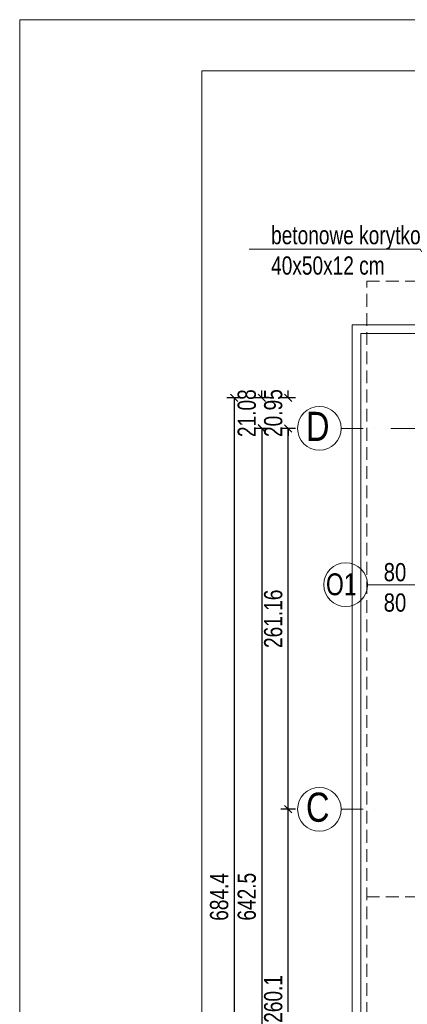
# Model space of a CAD drawing. Header units: inches. Extents: x 0 to 77643, y -44170 to 0.
# Tile 95 of 159: x 71343 to 71609, y -38240 to -37565. Entities that reach past the tile are written whole.
import ezdxf

# ---------------------------------------------------------------- set-up
doc = ezdxf.new("R2010")
doc.units = ezdxf.units.IN
doc.header["$MEASUREMENT"] = 0
doc.linetypes.add('DASHDOT', pattern=[1, 0.5, -0.25, 0, -0.25])
doc.linetypes.add('HIDDEN', pattern=[0.375, 0.25, -0.125])
doc.layers.get('0').update_dxf_attribs({"lineweight": 0})
doc.layers.get('Defpoints').update_dxf_attribs({"lineweight": 0})
for name, color, linetype, lineweight in [('A--tabelka rysunku', 7, 'Continuous', 0), ('p--dach', 2, 'Continuous', 30), ('p--obrzeże bet.', 252, 'Continuous', 0), ('p--opis okna', 181, 'Continuous', 0), ('p--opisy dodatkowe', 33, 'Continuous', 0), ('p--osie konstr', 1, 'DASHDOT', 15), ('p--osie konstr.-NR', 1, 'DASHDOT', 15), ('p--wymiary-1-50', 5, 'Continuous', 0)]:
    doc.layers.add(name, color=color, linetype=linetype, lineweight=lineweight)
doc.styles.add('1-50', font='arial.ttf', dxfattribs={"width": 0.75, "height": 12.5})
doc.styles.get("Standard").update_dxf_attribs({"font": 'arial.ttf', "width": 0.75})
doc.dimstyles.new('1-50', dxfattribs={"dimtxt": 12.5, "dimasz": 5, "dimexe": 5, "dimexo": 5, "dimgap": 0.09, "dimtad": 0, "dimdsep": 46, "dimtxsty": '1-50', "dimblk": 'OBLIQUE', "dimcen": 0.09, "dimadec": 0, "dimazin": 0, "dimtfac": 1, "dimtdec": 4, "dimtix": 1, "dimtofl": 0, "dimtmove": 2, "dimatfit": 3, "dimldrblk": 'OBLIQUE', "dimfxl": 5, "dimfxlon": 1, "dimtvp": 0.8, "dimtolj": 1, "dimtzin": 0, "dimarcsym": 0})

# ---------------------------------------------------------------- blocks, each defined once
blk = doc.blocks.new('_OBLIQUE')
at = {"color": 0, "linetype": 'ByBlock', "lineweight": -2}
for p, q in [((-0.5, -0.5), (0.5, 0.5)), ((0, 0), (0, 0))]:
    blk.add_line(p, q, dxfattribs=at)
blk = doc.blocks.new('*D1823')
at = {"layer": 'Defpoints', "color": 0}
for p in [(71506.26, -37844.7), (71508.76, -38487.2), (71558.6, -38487.2)]:
    blk.add_point(p, dxfattribs=at)
at = {"layer": 'p--wymiary-1-50', "color": 0, "lineweight": -2}
for p, q in [((71508.76, -37844.7), (71508.76, -38487.2)), ((71511.26, -37844.7), (71513.76, -37844.7)), ((71513.76, -38487.2), (71503.76, -38487.2))]:
    blk.add_line(p, q, dxfattribs=at)
at = {"layer": 'p--wymiary-1-50', "color": 0, "lineweight": -2, "xscale": 5, "yscale": 5, "zscale": 5}
for p, rotation in [((71508.76, -37844.7), 90), ((71508.76, -38487.2), 270)]:
    blk.add_blockref('_OBLIQUE', p, dxfattribs=dict(at, rotation=rotation))
at = {"layer": 'p--wymiary-1-50', "color": 0, "linetype": 'Continuous', "ltscale": 12, "insert": (71498.55, -38165.95), "char_height": 12.5, "attachment_point": 5, "rotation": 90, "style": '1-50'}
blk.add_mtext('\\A1;642.5', dxfattribs=at)
blk = doc.blocks.new('*D1825')
at = {"layer": 'Defpoints', "color": 0}
for p in [(71669.83, -37823.87), (71489.8, -38508.27), (71669.83, -38508.27)]:
    blk.add_point(p, dxfattribs=at)
at = {"layer": 'p--wymiary-1-50', "color": 0, "lineweight": -2}
for p, q in [((71494.8, -37823.87), (71484.8, -37823.87)), ((71489.8, -37823.87), (71489.8, -38508.27)), ((71494.8, -38508.27), (71484.8, -38508.27))]:
    blk.add_line(p, q, dxfattribs=at)
at = {"layer": 'p--wymiary-1-50', "color": 0, "lineweight": -2, "xscale": 5, "yscale": 5, "zscale": 5}
for p, rotation in [((71489.8, -37823.87), 90), ((71489.8, -38508.27), 270)]:
    blk.add_blockref('_OBLIQUE', p, dxfattribs=dict(at, rotation=rotation))
at = {"layer": 'p--wymiary-1-50', "color": 0, "linetype": 'Continuous', "ltscale": 12, "insert": (71479.59, -38166.07), "char_height": 12.5, "attachment_point": 5, "rotation": 90, "style": '1-50'}
blk.add_mtext('\\A1;684.4', dxfattribs=at)
blk = doc.blocks.new('*D1827')
at = {"layer": 'Defpoints', "color": 0}
for p in [(71526.91, -38105.97), (71997.12, -38105.97), (71588.36, -38366.07)]:
    blk.add_point(p, dxfattribs=at)
at = {"layer": 'p--wymiary-1-50', "color": 0, "linetype": 'Continuous', "lineweight": -2}
for p, q in [((71531.91, -38105.97), (71521.91, -38105.97)), ((71526.91, -38366.07), (71526.91, -38105.97)), ((71531.91, -38366.07), (71521.91, -38366.07))]:
    blk.add_line(p, q, dxfattribs=at)
at = {"layer": 'p--wymiary-1-50', "color": 0, "lineweight": -2, "xscale": 5, "yscale": 5, "zscale": 5}
for p, rotation in [((71526.91, -38105.97), 90), ((71526.91, -38366.07), 270)]:
    blk.add_blockref('_OBLIQUE', p, dxfattribs=dict(at, rotation=rotation))
at = {"layer": 'p--wymiary-1-50', "color": 0, "linetype": 'Continuous', "ltscale": 12, "insert": (71516.7, -38236.02), "char_height": 12.5, "attachment_point": 5, "rotation": 90, "style": '1-50'}
blk.add_mtext('\\A1;260.1', dxfattribs=at)
blk = doc.blocks.new('*D1828')
at = {"layer": 'Defpoints', "color": 0}
for p in [(71526.91, -37844.82), (71588.36, -37844.82), (71997.12, -38105.97)]:
    blk.add_point(p, dxfattribs=at)
at = {"layer": 'p--wymiary-1-50', "color": 0, "linetype": 'Continuous', "lineweight": -2}
for p, q in [((71531.91, -37844.82), (71521.91, -37844.82)), ((71526.91, -38105.97), (71526.91, -37844.82)), ((71531.91, -38105.97), (71521.91, -38105.97))]:
    blk.add_line(p, q, dxfattribs=at)
at = {"layer": 'p--wymiary-1-50', "color": 0, "lineweight": -2, "xscale": 5, "yscale": 5, "zscale": 5}
for p, rotation in [((71526.91, -37844.82), 90), ((71526.91, -38105.97), 270)]:
    blk.add_blockref('_OBLIQUE', p, dxfattribs=dict(at, rotation=rotation))
at = {"layer": 'p--wymiary-1-50', "color": 0, "linetype": 'Continuous', "ltscale": 12, "insert": (71516.7, -37975.39), "char_height": 12.5, "attachment_point": 5, "rotation": 90, "style": '1-50'}
blk.add_mtext('\\A1;261.16', dxfattribs=at)
blk = doc.blocks.new('*D1829')
at = {"layer": 'Defpoints', "color": 0}
for p in [(71526.91, -37823.87), (71620.87, -37823.87), (71588.36, -37844.82)]:
    blk.add_point(p, dxfattribs=at)
at = {"layer": 'p--wymiary-1-50', "color": 0, "linetype": 'Continuous', "lineweight": -2}
for p, q in [((71526.91, -37823.87), (71526.91, -37818.87)), ((71531.91, -37823.87), (71521.91, -37823.87)), ((71531.91, -37844.82), (71521.91, -37844.82)), ((71526.91, -37844.82), (71526.91, -37849.82))]:
    blk.add_line(p, q, dxfattribs=at)
at = {"layer": 'p--wymiary-1-50', "color": 0, "lineweight": -2, "xscale": 5, "yscale": 5, "zscale": 5}
for p, rotation in [((71526.91, -37823.87), 270), ((71526.91, -37844.82), 90)]:
    blk.add_blockref('_OBLIQUE', p, dxfattribs=dict(at, rotation=rotation))
at = {"layer": 'p--wymiary-1-50', "color": 0, "linetype": 'Continuous', "ltscale": 12, "insert": (71516.7, -37834.34), "char_height": 12.5, "attachment_point": 5, "rotation": 90, "style": '1-50'}
blk.add_mtext('\\A1;20.95', dxfattribs=at)
blk = doc.blocks.new('*D1830')
at = {"layer": 'Defpoints', "color": 0}
for p in [(71508.76, -37823.87), (71602.72, -37823.87), (71570.2, -37844.95)]:
    blk.add_point(p, dxfattribs=at)
at = {"layer": 'p--wymiary-1-50', "color": 0, "linetype": 'Continuous', "lineweight": -2}
for p, q in [((71508.76, -37823.87), (71508.76, -37818.87)), ((71513.76, -37823.87), (71503.76, -37823.87)), ((71513.76, -37844.95), (71503.76, -37844.95)), ((71508.76, -37844.95), (71508.76, -37849.95))]:
    blk.add_line(p, q, dxfattribs=at)
at = {"layer": 'p--wymiary-1-50', "color": 0, "lineweight": -2, "xscale": 5, "yscale": 5, "zscale": 5}
for p, rotation in [((71508.76, -37823.87), 270), ((71508.76, -37844.95), 90)]:
    blk.add_blockref('_OBLIQUE', p, dxfattribs=dict(at, rotation=rotation))
at = {"layer": 'p--wymiary-1-50', "color": 0, "linetype": 'Continuous', "ltscale": 12, "insert": (71498.55, -37834.41), "char_height": 12.5, "attachment_point": 5, "rotation": 90, "style": '1-50'}
blk.add_mtext('\\A1;21.08', dxfattribs=at)

msp = doc.modelspace()

# ---------------------------------------------------------------- linework, layer by layer
at = {"layer": 'A--tabelka rysunku', "linetype": 'Continuous'}
for points in [[(71342.6501, -39049.6055), (73442.6501, -39049.6055), (73442.6501, -37564.6055), (71342.6501, -37564.6055)], [(71342.6501, -39049.6055), (73442.6501, -39049.6055), (73442.6501, -37564.6055), (71342.6501, -37564.6055)], [(71467.6501, -39014.6055), (73407.6501, -39014.6055), (73407.6501, -37599.6055), (71467.6501, -37599.6055)]]:
    msp.add_lwpolyline(points, close=True, dxfattribs=at)
at = {"layer": 'p--dach', "linetype": 'HIDDEN', "lineweight": 20, "ltscale": 35}
msp.add_line((71580.87132, -38166.07054), (72860.87132, -38166.07054), dxfattribs=at)
msp.add_lwpolyline([(71580.87132, -37743.87054), (72860.87132, -37743.87054), (72860.87132, -38588.27054), (71580.87132, -38588.27054)], close=True, dxfattribs=at)
at = {"layer": 'p--obrzeże bet.', "linetype": 'Continuous', "ltscale": 35}
for points in [[(72417.47132, -38558.27054), (72870.87132, -38558.27054), (72870.87132, -37773.87054), (71570.87132, -37773.87054), (71570.87132, -38558.27054), (72024.27132, -38558.27054)], [(71621.82132, -37779.87054), (71576.87132, -37779.87054), (71576.87132, -38552.27054), (71621.82132, -38552.27054)]]:
    msp.add_lwpolyline(points, dxfattribs=at)
at = {"layer": 'p--opis okna'}
msp.add_line((71581.39075, -37952.02054), (71660.35189, -37952.02054), dxfattribs=at)
msp.add_circle((71566.39075, -37952.02054), 15, dxfattribs=at)
at = {"layer": 'p--opisy dodatkowe'}
msp.add_lwpolyline([(71500.12786, -37721.89502), (71617.50619, -37721.89501), (71650.01229, -37783.58892)], dxfattribs=at)
at = {"layer": 'p--osie konstr', "linetype": 'DASHDOT', "ltscale": 35}
msp.add_line((72878.43789, -37844.82054), (71595.87132, -37844.82054), dxfattribs=at)
at = {"layer": 'p--osie konstr.-NR', "linetype": 'DASHDOT', "ltscale": 30}
for p, q in [((71563.35692, -37844.82554), (71588.35692, -37844.82554)), ((71563.35692, -38105.97054), (71588.35692, -38105.97054))]:
    msp.add_line(p, q, dxfattribs=at)
at = {"layer": 'p--osie konstr.-NR', "linetype": 'Continuous', "ltscale": 35}
for centre in [(71548.35692, -37844.82554), (71548.35692, -38105.97054)]:
    msp.add_circle(centre, 15, dxfattribs=at)

# ---------------------------------------------------------------- texts
at = {"layer": 'p--opis okna', "style": '1-50'}
for s, insert, char_height, width, attachment_point in [('O1', (71573.82432, -37959.4371), 15, 74.010375, 9), ('{\\W0.8;80\\P80}', (71607.97768, -37937.15728), 12.5, 45.287, 3)]:
    msp.add_mtext(s, dxfattribs=dict(at, insert=insert, char_height=char_height, width=width, attachment_point=attachment_point))
at = {"layer": 'p--opisy dodatkowe', "insert": (71515.196, -37706.06524), "char_height": 12.5, "width": 177.1707, "attachment_point": 1, "style": '1-50'}
msp.add_mtext('betonowe korytko\\P40x50x12 cm', dxfattribs=at)
at = {"layer": 'p--osie konstr.-NR', "linetype": 'Continuous', "ltscale": 35, "char_height": 20, "width": 63.5564, "attachment_point": 3}
for s, insert in [('{\\W0.8;D}', (71555.27218, -37833.46115)), ('{\\W0.8;C}', (71555.27218, -38094.55615))]:
    msp.add_mtext(s, dxfattribs=dict(at, insert=insert))

# ---------------------------------------------------------------- dimensions: what is measured, and where the dimension line sits
at = {"layer": 'p--wymiary-1-50', "linetype": 'Continuous'}
for base, p1, p2, picture, middle in [((71508.7584478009, -37823.8705367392), (71570.2028665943, -37844.9455367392), (71602.7172677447, -37823.8705367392), '*D1830', (71498.5484478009, -37834.4080367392)), ((71526.9124991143, -37823.8705367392), (71588.3569179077, -37844.8155367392), (71620.8713190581, -37823.8705367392), '*D1829', (71516.7024991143, -37834.3430367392)), ((71526.9124991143, -37844.8155367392), (71997.1213190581, -38105.9705367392), (71588.3569179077, -37844.8155367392), '*D1828', (71516.7024991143, -37975.3930367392)), ((71526.9125, -38105.97054), (71588.35692, -38366.07054), (71997.12132, -38105.97054), '*D1827', (71516.7025, -38236.02054))]:
    dim = msp.add_linear_dim(base=base, p1=p1, p2=p2, angle=90, dimstyle='1-50', dxfattribs=at)
    dim.commit()
    dim.dimension.update_dxf_attribs({"geometry": picture, "text_midpoint": middle})
at = {"layer": 'p--wymiary-1-50'}
dim = msp.add_linear_dim(base=(71489.80477, -38508.27054), p1=(71669.83094, -37823.87054), p2=(71669.83094, -38508.27054), angle=90, dimstyle='1-50', override={"dimtxt": 12.5}, dxfattribs=at)
dim.commit()
dim.dimension.update_dxf_attribs({"geometry": '*D1825', "text_midpoint": (71479.59477, -38166.07054)})
dim = msp.add_linear_dim(base=(71508.75845, -38487.19554), p1=(71506.25845, -37844.69554), p2=(71558.59735, -38487.19554), angle=90, dimstyle='1-50', dxfattribs=at)
dim.commit()
dim.dimension.update_dxf_attribs({"geometry": '*D1823', "text_midpoint": (71498.54845, -38165.94554)})

doc.saveas('drawing.dxf')
